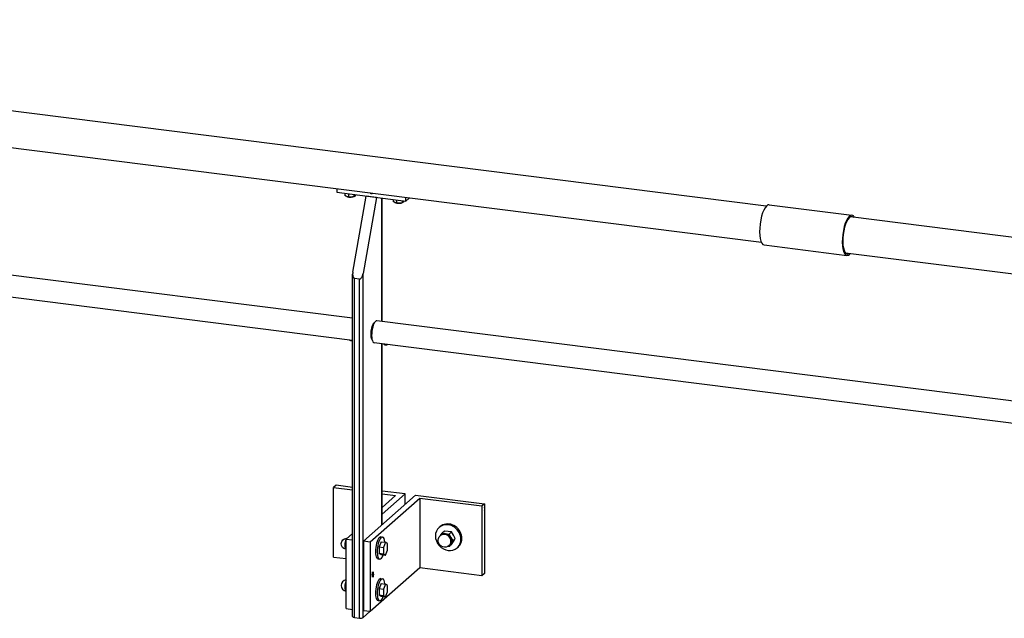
# Model space of a CAD drawing. Header units: millimetres. Extents: x 4464 to 5058, y 2900 to 3320.
# Tile 91 of 110: x 4912 to 4945, y 3244 to 3264. Entities that reach past the tile are written whole.
import ezdxf

# ---------------------------------------------------------------- set-up
doc = ezdxf.new("R2010")
doc.units = ezdxf.units.MM
doc.linetypes.add('STRICHPUNKT2', pattern=[18.5, 10, -4, 0.5, -4])
doc.layers.get('0').update_dxf_attribs({"linetype": 'CONTINUOUS'})
doc.layers.add('LE_ALL', color=7, linetype='CONTINUOUS', lineweight=50)
doc.layers.add('LE_GREEN', color=3, linetype='CONTINUOUS')
doc.layers.add('LE_RED', color=1, linetype='CONTINUOUS')

# ---------------------------------------------------------------- blocks, each defined once
blk = doc.blocks.new('BALUSTER PROFIEL 80X15 R4_00775', base_point=(4923.563, 3253.58))
for p, q in [((4922.831, 3255.302), (4923.282, 3257.885)), ((4923.633, 3257.841), (4923.182, 3255.258)), ((4923.633, 3257.841), (4923.282, 3257.885)), ((4923.819, 3253.628), (4923.819, 3257.818)), ((4923.825, 3253.628), (4923.825, 3257.817)), ((4922.825, 3243.617), (4922.825, 3255.23)), ((4923.182, 3243.584), (4923.182, 3255.258)), ((4923.053, 3255.067), (4922.89, 3255.088)), ((4922.89, 3243.586), (4922.89, 3255.088)), ((4923.053, 3243.565), (4923.053, 3255.067)), ((4923.819, 3246.727), (4923.819, 3252.872)), ((4923.825, 3246.732), (4923.825, 3252.872)), ((4922.89, 3243.586), (4923.053, 3243.565)), ((4923.182, 3243.584), (4923.413, 3243.788))]:
    blk.add_line(p, q)
for centre, major_axis, ratio, start_param, end_param in [((4922.925, 3255.29), (-0.038, -0.202), 0.457637, 4.739885, 5.101252), ((4922.925, 3255.29), (-0.038, -0.202), 0.457637, 5.101252, 6.310682), ((4923.089, 3255.27), (-0.038, -0.202), 0.457637, 0.027496, 1.598293), ((4923.545, 3253.285), (-0.037, -0.298), 0.333333, 3.325293, 6.099484), ((4922.925, 3243.617), (0.1, 0), 0.333333, 3.141593, 4.351022), ((4923.089, 3243.596), (0.1, 0), 0.333333, 4.351022, 5.921818)]:
    blk.add_ellipse(centre, major_axis=major_axis, ratio=ratio, start_param=start_param, end_param=end_param)
blk = doc.blocks.new('BALUSTER PROFIEL 80X15 R4_00774')
blk.add_blockref('BALUSTER PROFIEL 80X15 R4_00775', (4923.563, 3253.58))
blk = doc.blocks.new('Hoeklijn 200x100x10_00778', base_point=(4923.825, 3247.086))
for p, q in [((4922.27, 3248.071), (4922.181, 3247.993)), ((4922.181, 3247.993), (4922.825, 3247.912)), ((4922.181, 3245.636), (4922.181, 3247.993)), ((4922.825, 3248.001), (4922.27, 3248.071)), ((4924.608, 3247.776), (4923.825, 3247.875)), ((4923.825, 3247.786), (4924.286, 3247.728)), ((4923.825, 3247.086), (4924.608, 3247.776)), ((4924.286, 3247.728), (4923.825, 3247.322)), ((4924.608, 3247.423), (4924.608, 3247.776)), ((4922.825, 3246.44), (4922.606, 3246.247)), ((4922.606, 3246.247), (4922.825, 3246.219)), ((4922.606, 3243.89), (4922.606, 3246.247)), ((4922.181, 3245.636), (4922.606, 3245.582)), ((4922.606, 3243.89), (4922.825, 3243.862))]:
    blk.add_line(p, q)
blk = doc.blocks.new('Hoeklijn 200x100x10_00777')
blk.add_blockref('Hoeklijn 200x100x10_00778', (4923.825, 3247.086))
blk = doc.blocks.new('Hoeklijn 200x100x10_00780', base_point=(4923.506, 3244.981))
for p, q in [((4923.191, 3246.173), (4924.959, 3247.732)), ((4925.104, 3247.625), (4923.425, 3246.144)), ((4924.959, 3247.732), (4927.297, 3247.437)), ((4925.104, 3247.625), (4925.104, 3245.268)), ((4927.209, 3247.36), (4925.104, 3247.625)), ((4927.297, 3247.437), (4927.209, 3247.36)), ((4927.209, 3247.36), (4927.209, 3245.003)), ((4923.425, 3246.144), (4923.425, 3243.787)), ((4925.104, 3245.268), (4923.425, 3243.787)), ((4927.209, 3245.003), (4925.104, 3245.268)), ((4923.425, 3243.787), (4923.191, 3243.816))]:
    blk.add_line(p, q)
for points in [[(4927.297, 3247.437), (4927.297, 3245.08), (4927.209, 3245.003)], [(4923.425, 3246.144), (4923.191, 3246.173), (4923.191, 3243.816)]]:
    blk.add_lwpolyline(points)
for start_param, end_param in [(3.141593, 6.283185), (0, 3.141593)]:
    blk.add_ellipse((4923.513, 3245.043), major_axis=(-0.0078, -0.062), ratio=0.333333, start_param=start_param, end_param=end_param)
blk = doc.blocks.new('_00782', base_point=(4923.493, 3245.046))
at = {"layer": 'LE_ALL', "color": 1, "linetype": 'STRICHPUNKT2'}
for p, q in [((4923.513, 3245.043), (4923.48, 3245.014)), ((4923.493, 3245.046), (4923.543, 3245.039)), ((4923.513, 3245.043), (4923.513, 3245.131)), ((4923.513, 3245.043), (4923.546, 3245.072)), ((4923.513, 3245.043), (4923.513, 3244.955))]:
    blk.add_line(p, q, dxfattribs=at)
blk = doc.blocks.new('_00781')
blk.add_blockref('_00782', (4923.493, 3245.046))
blk = doc.blocks.new('Hoeklijn 200x100x10_00779')
for name, p in [('Hoeklijn 200x100x10_00780', (4923.506, 3244.981)), ('_00781', (0, 0))]:
    blk.add_blockref(name, p)
blk = doc.blocks.new('Precisie buis 22x3_00784', base_point=(4923.553, 3253.561))
for p, q in [((4923.553, 3253.561), (4923.539, 3253.563)), ((4923.484, 3253.015), (4923.471, 3253.017))]:
    blk.add_line(p, q)
blk = doc.blocks.new('Precisie buis 22x3_00783')
blk.add_blockref('Precisie buis 22x3_00784', (4923.553, 3253.561))
blk = doc.blocks.new('153.1.100 100 x 5 50 x 47 PM6_00786', base_point=(4924.627, 3257.716))
for p, q in [((4923.415, 3257.984), (4923.5, 3257.973)), ((4924.627, 3257.716), (4924.627, 3257.832)), ((4924.742, 3257.817), (4924.627, 3257.716))]:
    blk.add_line(p, q)
blk.add_lwpolyline([(4922.288, 3258.126), (4922.288, 3258.011), (4924.627, 3257.716)])
blk = doc.blocks.new('_00788', base_point=(4923.455, 3257.979))
at = {"layer": 'LE_ALL', "color": 1, "linetype": 'STRICHPUNKT2'}
blk.add_line((4923.455, 3257.979), (4923.428, 3257.955), dxfattribs=at)
blk = doc.blocks.new('_00787')
blk.add_blockref('_00788', (4923.455, 3257.979))
blk = doc.blocks.new('153.1.100 100 x 5 50 x 47 PM6_00785')
for name, p in [('153.1.100 100 x 5 50 x 47 PM6_00786', (4924.627, 3257.716)), ('_00787', (0, 0))]:
    blk.add_blockref(name, p)
blk = doc.blocks.new('Carrosseriering (ISO 7093)-M10_00792', base_point=(4923.84, 3246.31))
for p, q in [((4923.781, 3246.317), (4923.84, 3246.31)), ((4923.687, 3245.573), (4923.746, 3245.566))]:
    blk.add_line(p, q)
at = {"layer": 'LE_GREEN'}
for centre, start_param, end_param in [((4923.734, 3245.945), 3.141593, 6.283185), ((4923.793, 3245.938), 3.141593, 6.283185), ((4923.793, 3245.938), 2.184704, 3.141593), ((4923.793, 3245.938), 0, 0.956889)]:
    blk.add_ellipse(centre, major_axis=(-0.047, -0.372), ratio=0.333333, start_param=start_param, end_param=end_param, dxfattribs=at)
blk = doc.blocks.new('Carrosseriering (ISO 7093)-M10_00791')
blk.add_blockref('Carrosseriering (ISO 7093)-M10_00792', (4923.84, 3246.31))
blk = doc.blocks.new('Hoge dopmoer (DIN 1587)-M10_00794', base_point=(4922.6, 3245.899))
blk.add_lwpolyline([(4922.6, 3245.899, -0.939221), (4922.623, 3246.273, -0.015668), (4922.635, 3246.272)], format="xyb")
blk.add_ellipse((4922.623, 3246.085), major_axis=(-0.023, -0.186), ratio=0.333333, start_param=3.762957, end_param=6.283185)
blk = doc.blocks.new('Hoge dopmoer (DIN 1587)-M10_00793')
blk.add_blockref('Hoge dopmoer (DIN 1587)-M10_00794', (4922.6, 3245.899))
blk = doc.blocks.new('Zeskant tapbout-M10x50 (DIN 933)_00796', base_point=(4923.722, 3245.984))
for p, q in [((4923.793, 3246.155), (4923.942, 3246.137)), ((4923.722, 3245.984), (4923.872, 3245.965)), ((4923.942, 3246.137), (4923.872, 3245.965)), ((4923.722, 3245.766), (4923.793, 3245.72)), ((4923.793, 3245.72), (4923.942, 3245.701))]:
    blk.add_line(p, q)
for points in [[(4923.793, 3246.155), (4923.722, 3245.984), (4923.722, 3245.766), (4923.872, 3245.748)], [(4923.872, 3245.965), (4923.872, 3245.748), (4923.942, 3245.701)], [(4923.942, 3245.701), (4924.013, 3245.872), (4924.013, 3246.09), (4923.942, 3246.137)]]:
    blk.add_lwpolyline(points)
blk = doc.blocks.new('Zeskant tapbout-M10x50 (DIN 933)_00795')
blk.add_blockref('Zeskant tapbout-M10x50 (DIN 933)_00796', (4923.722, 3245.984))
blk = doc.blocks.new('Montage hoeklijn aan baluster_00790')
for name in ['Hoge dopmoer (DIN 1587)-M10_00793', 'Carrosseriering (ISO 7093)-M10_00791', 'Zeskant tapbout-M10x50 (DIN 933)_00795']:
    blk.add_blockref(name, (0, 0))
blk = doc.blocks.new('Carrosseriering (ISO 7093)-M10_00799', base_point=(4923.84, 3244.896))
for p, q in [((4923.781, 3244.903), (4923.84, 3244.896)), ((4923.687, 3244.159), (4923.746, 3244.151))]:
    blk.add_line(p, q)
at = {"layer": 'LE_GREEN'}
for centre, start_param, end_param in [((4923.734, 3244.531), 3.141593, 6.283185), ((4923.793, 3244.523), 3.141593, 6.283185), ((4923.793, 3244.523), 2.184704, 3.141593), ((4923.793, 3244.523), 0, 0.956889)]:
    blk.add_ellipse(centre, major_axis=(-0.047, -0.372), ratio=0.333333, start_param=start_param, end_param=end_param, dxfattribs=at)
blk = doc.blocks.new('Carrosseriering (ISO 7093)-M10_00798')
blk.add_blockref('Carrosseriering (ISO 7093)-M10_00799', (4923.84, 3244.896))
blk = doc.blocks.new('Hoge dopmoer (DIN 1587)-M10_00801', base_point=(4922.6, 3244.485))
blk.add_arc((4922.623, 3244.671), 0.188, 95.2148, -97.1808)
blk.add_ellipse((4922.623, 3244.671), major_axis=(-0.023, -0.186), ratio=0.333333, start_param=3.762957, end_param=6.283185)
blk = doc.blocks.new('Hoge dopmoer (DIN 1587)-M10_00800')
blk.add_blockref('Hoge dopmoer (DIN 1587)-M10_00801', (4922.6, 3244.485))
blk = doc.blocks.new('Zeskant tapbout-M10x50 (DIN 933)_00803', base_point=(4923.722, 3244.57))
for p, q in [((4923.722, 3244.57), (4923.872, 3244.551)), ((4923.793, 3244.741), (4923.942, 3244.722)), ((4923.942, 3244.722), (4923.872, 3244.551)), ((4923.722, 3244.352), (4923.793, 3244.306)), ((4923.793, 3244.306), (4923.942, 3244.287))]:
    blk.add_line(p, q)
for points in [[(4923.793, 3244.741), (4923.722, 3244.57), (4923.722, 3244.352), (4923.872, 3244.333)], [(4923.872, 3244.551), (4923.872, 3244.333), (4923.942, 3244.287)], [(4923.942, 3244.287), (4924.013, 3244.458), (4924.013, 3244.676), (4923.942, 3244.722)]]:
    blk.add_lwpolyline(points)
blk = doc.blocks.new('Zeskant tapbout-M10x50 (DIN 933)_00802')
blk.add_blockref('Zeskant tapbout-M10x50 (DIN 933)_00803', (4923.722, 3244.57))
blk = doc.blocks.new('Montage hoeklijn aan baluster_00797')
for name in ['Hoge dopmoer (DIN 1587)-M10_00800', 'Carrosseriering (ISO 7093)-M10_00798', 'Zeskant tapbout-M10x50 (DIN 933)_00802']:
    blk.add_blockref(name, (0, 0))
blk = doc.blocks.new('Carrosseriering M12 (ISO 7093 _ DIN 9021)_00807', base_point=(4926.404, 3245.974))
for p, q in [((4925.763, 3246.642), (4925.792, 3246.668)), ((4926.375, 3245.948), (4926.404, 3245.974))]:
    blk.add_line(p, q)
for centre, start_param, end_param in [((4926.098, 3246.321), 0, 3.141593), ((4926.069, 3246.295), 3.141593, 6.283185), ((4926.069, 3246.295), 6.283185, 9.424778)]:
    blk.add_ellipse(centre, major_axis=(0.306, -0.347), ratio=0.881917, start_param=start_param, end_param=end_param)
blk = doc.blocks.new('Carrosseriering M12 (ISO 7093 _ DIN 9021)_00806')
blk.add_blockref('Carrosseriering M12 (ISO 7093 _ DIN 9021)_00807', (4926.404, 3245.974))
blk = doc.blocks.new('Hoge dopmoer (DIN 1587)-M12_00809', base_point=(4926.103, 3246.025))
for p, q in [((4925.944, 3246.52), (4925.862, 3246.448)), ((4926.069, 3246.507), (4925.944, 3246.52)), ((4926.187, 3246.489), (4926.069, 3246.507)), ((4925.832, 3246.386), (4925.805, 3246.363)), ((4925.812, 3246.369), (4925.862, 3246.448)), ((4925.862, 3246.448), (4925.981, 3246.429)), ((4925.981, 3246.429), (4926.105, 3246.417)), ((4926.227, 3246.19), (4926.163, 3246.088)), ((4926.187, 3246.065), (4926.251, 3246.166)), ((4926.309, 3246.262), (4926.227, 3246.19)), ((4926.251, 3246.166), (4926.309, 3246.262)), ((4926.105, 3245.993), (4926.062, 3245.996)), ((4926.163, 3246.088), (4926.105, 3245.993)), ((4926.187, 3246.065), (4926.105, 3245.993))]:
    blk.add_line(p, q)
blk.add_lwpolyline([(4926.309, 3246.262), (4926.251, 3246.378), (4926.187, 3246.489), (4926.105, 3246.417), (4926.163, 3246.3), (4926.227, 3246.19)])
blk.add_lwpolyline([(4926.129, 3246.049), (4926.103, 3246.025, -1), (4925.805, 3246.363)], format="xyb")
for centre, start_param, end_param in [((4925.954, 3246.194), 0, 3.141593), ((4925.981, 3246.217), 2.356194, 3.141593), ((4925.981, 3246.217), 1.308997, 2.356194), ((4925.981, 3246.217), 0.261799, 1.308997), ((4925.981, 3246.217), 0, 0.261799)]:
    blk.add_ellipse(centre, major_axis=(0.149, -0.169), ratio=0.881917, start_param=start_param, end_param=end_param)
blk = doc.blocks.new('Hoge dopmoer (DIN 1587)-M12_00808')
blk.add_blockref('Hoge dopmoer (DIN 1587)-M12_00809', (4926.103, 3246.025))
blk = doc.blocks.new('Draadstang-M12x140_00811', base_point=(4927.297, 3247.216))
blk.add_ellipse((4927.192, 3247.285), major_axis=(0.0843, -0.0956), ratio=0.881917, start_param=0.306148, end_param=1.264648)
blk = doc.blocks.new('Draadstang-M12x140_00810')
blk.add_blockref('Draadstang-M12x140_00811', (4927.297, 3247.216))
blk = doc.blocks.new('Montage baluster_00804')
for name in ['Draadstang-M12x140_00810', 'Carrosseriering M12 (ISO 7093 _ DIN 9021)_00806', 'Hoge dopmoer (DIN 1587)-M12_00808']:
    blk.add_blockref(name, (0, 0))
blk = doc.blocks.new('Zeskant tapbout-M8x16 (DIN 933)_00821', base_point=(4922.935, 3257.925))
for p, q in [((4922.564, 3257.976), (4922.564, 3257.905)), ((4922.621, 3257.868), (4922.564, 3257.905)), ((4922.683, 3257.856), (4922.624, 3257.867)), ((4922.683, 3257.961), (4922.683, 3257.856)), ((4922.776, 3257.848), (4922.683, 3257.856)), ((4922.868, 3257.938), (4922.868, 3257.867))]:
    blk.add_line(p, q)
blk.add_lwpolyline([(4922.935, 3257.925), (4922.902, 3257.882), (4922.884, 3257.871), (4922.868, 3257.867), (4922.776, 3257.848)])
for start_param, end_param in [(3.827423, 4.874621), (4.874621, 5.624127)]:
    blk.add_ellipse((4922.75, 3257.901), major_axis=(0.163, 0), ratio=0.333333, start_param=start_param, end_param=end_param)
blk = doc.blocks.new('Zeskant tapbout-M8x16 (DIN 933)_00820')
blk.add_blockref('Zeskant tapbout-M8x16 (DIN 933)_00821', (4922.935, 3257.925))
blk = doc.blocks.new('Montage handregel_00819')
blk.add_blockref('Zeskant tapbout-M8x16 (DIN 933)_00820', (0, 0))
blk = doc.blocks.new('Zeskant tapbout-M8x16 (DIN 933)_00824', base_point=(4924.572, 3257.719))
for p, q in [((4924.201, 3257.77), (4924.201, 3257.699)), ((4924.258, 3257.662), (4924.201, 3257.699)), ((4924.32, 3257.65), (4924.261, 3257.661)), ((4924.32, 3257.755), (4924.32, 3257.65)), ((4924.413, 3257.642), (4924.32, 3257.65)), ((4924.505, 3257.731), (4924.505, 3257.66))]:
    blk.add_line(p, q)
blk.add_lwpolyline([(4924.572, 3257.719), (4924.539, 3257.676), (4924.521, 3257.664), (4924.505, 3257.66), (4924.413, 3257.642)])
for start_param, end_param in [(3.827423, 4.874621), (4.874621, 5.624127)]:
    blk.add_ellipse((4924.387, 3257.695), major_axis=(0.163, 0), ratio=0.333333, start_param=start_param, end_param=end_param)
blk = doc.blocks.new('Zeskant tapbout-M8x16 (DIN 933)_00823')
blk.add_blockref('Zeskant tapbout-M8x16 (DIN 933)_00824', (4924.572, 3257.719))
blk = doc.blocks.new('Montage handregel_00822')
blk.add_blockref('Zeskant tapbout-M8x16 (DIN 933)_00823', (0, 0))
blk = doc.blocks.new('Montage_00789')
for name in ['Montage handregel_00819', 'Montage handregel_00822', 'Montage baluster_00804', 'Montage hoeklijn aan baluster_00790', 'Montage hoeklijn aan baluster_00797']:
    blk.add_blockref(name, (0, 0))
blk = doc.blocks.new('Tussen baluster_00773')
for name in ['153.1.100 100 x 5 50 x 47 PM6_00785', 'Montage_00789', 'BALUSTER PROFIEL 80X15 R4_00774', 'Precisie buis 22x3_00783', 'Hoeklijn 200x100x10_00777', 'Hoeklijn 200x100x10_00779']:
    blk.add_blockref(name, (0, 0))
blk = doc.blocks.new('HANDREGEL PROFIEL 50X47_02206', base_point=(4988.318, 3249.807))
for p, q in [((4990.045, 3250.84), (4939.729, 3257.179)), ((4988.318, 3249.807), (4939.561, 3255.95))]:
    blk.add_line(p, q)
for start_param, end_param in [(0.997414, 2.144179), (5.285766, 7.280599)]:
    blk.add_ellipse((4989.76, 3250.246), major_axis=(0.788, 0.243), ratio=0.699056, start_param=start_param, end_param=end_param)
blk = doc.blocks.new('HANDREGEL PROFIEL 50X47_02205')
blk.add_blockref('HANDREGEL PROFIEL 50X47_02206', (4988.318, 3249.807))
blk = doc.blocks.new('HANDREGEL PROFIEL 50X47_02208', base_point=(4886.689, 3263.862))
for p, q in [((4936.869, 3257.539), (4886.689, 3263.862)), ((4936.708, 3256.309), (4887.029, 3262.568))]:
    blk.add_line(p, q)
for start_param, end_param in [(2.929577, 3.353608), (0.212016, 2.929577)]:
    blk.add_ellipse((4886.818, 3263.215), major_axis=(0.197, -0.641), ratio=0.476834, start_param=start_param, end_param=end_param)
blk = doc.blocks.new('HANDREGEL PROFIEL 50X47_02207')
blk.add_blockref('HANDREGEL PROFIEL 50X47_02208', (4886.689, 3263.862))
blk = doc.blocks.new('Handregel_02204')
for name in ['HANDREGEL PROFIEL 50X47_02207', 'HANDREGEL PROFIEL 50X47_02205']:
    blk.add_blockref(name, (0, 0))
blk = doc.blocks.new('Precisie buis 30x3_02364', base_point=(4923.556, 3252.905))
for p, q in [((4952.267, 3250.044), (4923.65, 3253.65)), ((4952.267, 3249.288), (4923.556, 3252.905))]:
    blk.add_line(p, q)
blk.add_ellipse((4923.603, 3253.278), major_axis=(-0.047, -0.372), ratio=0.333333, start_param=3.141593, end_param=6.283185)
blk = doc.blocks.new('Precisie buis 30x3_02363')
blk.add_blockref('Precisie buis 30x3_02364', (4923.556, 3252.905))
blk = doc.blocks.new('Stelschroef (DIN 913 - ISO 4026)-M6x5_02367', base_point=(4923.904, 3252.843))
at = {"layer": 'LE_RED'}
blk.add_ellipse((4923.954, 3252.856), major_axis=(0.0625, 0), ratio=0.333333, start_param=3.800651, end_param=5.658796, dxfattribs=at)
blk = doc.blocks.new('GEWINDE_02369', base_point=(4923.895, 3252.848))
for p, q in [((4923.895, 3252.848), (4923.904, 3252.843)), ((4924.013, 3252.848), (4924.003, 3252.843))]:
    blk.add_line(p, q)
for start_param, end_param in [(3.141593, 3.800651), (3.800651, 5.624127)]:
    blk.add_ellipse((4923.954, 3252.863), major_axis=(0.075, 0), ratio=0.333333, start_param=start_param, end_param=end_param)
at = {"layer": 'LE_RED'}
for start_param, end_param in [(3.141593, 3.800651), (3.800651, 5.624127)]:
    blk.add_ellipse((4923.954, 3252.856), major_axis=(0.0625, 0), ratio=0.333333, start_param=start_param, end_param=end_param, dxfattribs=at)
blk = doc.blocks.new('GEWINDE_02368')
blk.add_blockref('GEWINDE_02369', (4923.895, 3252.848))
blk = doc.blocks.new('Stelschroef (DIN 913 - ISO 4026)-M6x5_02366')
for name, p in [('GEWINDE_02368', (0, 0)), ('Stelschroef (DIN 913 - ISO 4026)-M6x5_02367', (4923.904, 3252.843))]:
    blk.add_blockref(name, p)
blk = doc.blocks.new('Stelschroef (DIN 913 - ISO 4026)-M6x5_02371', base_point=(4952.177, 3249.281))
at = {"layer": 'LE_RED'}
blk.add_ellipse((4952.227, 3249.294), major_axis=(0.0625, 0), ratio=0.333333, start_param=3.800651, end_param=5.415056, dxfattribs=at)
blk = doc.blocks.new('GEWINDE_02373', base_point=(4952.167, 3249.286))
blk.add_line((4952.167, 3249.286), (4952.177, 3249.281))
for start_param, end_param in [(3.141593, 3.800651), (3.800651, 5.281099)]:
    blk.add_ellipse((4952.227, 3249.301), major_axis=(0.075, 0), ratio=0.333333, start_param=start_param, end_param=end_param)
at = {"layer": 'LE_RED'}
for start_param, end_param in [(3.141593, 3.800651), (3.800651, 5.415056)]:
    blk.add_ellipse((4952.227, 3249.294), major_axis=(0.0625, 0), ratio=0.333333, start_param=start_param, end_param=end_param, dxfattribs=at)
blk = doc.blocks.new('GEWINDE_02372')
blk.add_blockref('GEWINDE_02373', (4952.167, 3249.286))
blk = doc.blocks.new('Stelschroef (DIN 913 - ISO 4026)-M6x5_02370')
for name, p in [('GEWINDE_02372', (0, 0)), ('Stelschroef (DIN 913 - ISO 4026)-M6x5_02371', (4952.177, 3249.281))]:
    blk.add_blockref(name, p)
blk = doc.blocks.new('Montage_02365')
for name in ['Stelschroef (DIN 913 - ISO 4026)-M6x5_02366', 'Stelschroef (DIN 913 - ISO 4026)-M6x5_02370']:
    blk.add_blockref(name, (0, 0))
blk = doc.blocks.new('Sierregel_02362')
for name in ['Precisie buis 30x3_02363', 'Montage_02365']:
    blk.add_blockref(name, (0, 0))
blk = doc.blocks.new('Precisie buis 30x3_02384', base_point=(4887.44, 3258.212))
for p, q in [((4887.44, 3258.212), (4893.383, 3257.463)), ((4887.44, 3257.456), (4893.383, 3256.707)), ((4894.103, 3257.372), (4922.825, 3253.754)), ((4894.01, 3256.628), (4922.825, 3252.998))]:
    blk.add_line(p, q)
blk = doc.blocks.new('Precisie buis 30x3_02383')
blk.add_blockref('Precisie buis 30x3_02384', (4887.44, 3258.212))
blk = doc.blocks.new('Stelschroef (DIN 913 - ISO 4026)-M6x5_02387', base_point=(4922.735, 3252.991))
at = {"layer": 'LE_RED'}
blk.add_ellipse((4922.785, 3253.004), major_axis=(0.0625, 0), ratio=0.333333, start_param=3.800651, end_param=5.415056, dxfattribs=at)
blk = doc.blocks.new('GEWINDE_02389', base_point=(4922.725, 3252.995))
blk.add_line((4922.725, 3252.995), (4922.735, 3252.991))
for start_param, end_param in [(3.141593, 3.800651), (3.800651, 5.281099)]:
    blk.add_ellipse((4922.785, 3253.01), major_axis=(0.075, 0), ratio=0.333333, start_param=start_param, end_param=end_param)
at = {"layer": 'LE_RED'}
for start_param, end_param in [(3.141593, 3.800651), (3.800651, 5.415056)]:
    blk.add_ellipse((4922.785, 3253.004), major_axis=(0.0625, 0), ratio=0.333333, start_param=start_param, end_param=end_param, dxfattribs=at)
blk = doc.blocks.new('GEWINDE_02388')
blk.add_blockref('GEWINDE_02389', (4922.725, 3252.995))
blk = doc.blocks.new('Stelschroef (DIN 913 - ISO 4026)-M6x5_02386')
for name, p in [('GEWINDE_02388', (0, 0)), ('Stelschroef (DIN 913 - ISO 4026)-M6x5_02387', (4922.735, 3252.991))]:
    blk.add_blockref(name, p)
blk = doc.blocks.new('Stelschroef (DIN 913 - ISO 4026)-M6x5_02391', base_point=(4887.914, 3257.378))
at = {"layer": 'LE_RED'}
blk.add_ellipse((4887.964, 3257.391), major_axis=(0.0625, 0), ratio=0.333333, start_param=3.800651, end_param=5.658796, dxfattribs=at)
blk = doc.blocks.new('GEWINDE_02393', base_point=(4887.905, 3257.382))
for p, q in [((4887.905, 3257.382), (4887.914, 3257.378)), ((4888.023, 3257.382), (4888.013, 3257.378))]:
    blk.add_line(p, q)
for start_param, end_param in [(3.141593, 3.800651), (3.800651, 5.624127)]:
    blk.add_ellipse((4887.964, 3257.397), major_axis=(0.075, 0), ratio=0.333333, start_param=start_param, end_param=end_param)
at = {"layer": 'LE_RED'}
for start_param, end_param in [(3.141593, 3.800651), (3.800651, 5.624127)]:
    blk.add_ellipse((4887.964, 3257.391), major_axis=(0.0625, 0), ratio=0.333333, start_param=start_param, end_param=end_param, dxfattribs=at)
blk = doc.blocks.new('GEWINDE_02392')
blk.add_blockref('GEWINDE_02393', (4887.905, 3257.382))
blk = doc.blocks.new('Stelschroef (DIN 913 - ISO 4026)-M6x5_02390')
for name, p in [('GEWINDE_02392', (0, 0)), ('Stelschroef (DIN 913 - ISO 4026)-M6x5_02391', (4887.914, 3257.378))]:
    blk.add_blockref(name, p)
blk = doc.blocks.new('Montage_02385')
for name in ['Stelschroef (DIN 913 - ISO 4026)-M6x5_02390', 'Stelschroef (DIN 913 - ISO 4026)-M6x5_02386']:
    blk.add_blockref(name, (0, 0))
blk = doc.blocks.new('Sierregel_02382')
for name in ['Precisie buis 30x3_02383', 'Montage_02385']:
    blk.add_blockref(name, (0, 0))
blk = doc.blocks.new('Sierregels_02235')
for name in ['Sierregel_02382', 'Sierregel_02362']:
    blk.add_blockref(name, (0, 0))
blk = doc.blocks.new('Precisie buis 55x2_02439', base_point=(4939.613, 3255.921))
for p, q in [((4936.972, 3257.59), (4939.778, 3257.236)), ((4936.8, 3256.225), (4939.606, 3255.872))]:
    blk.add_line(p, q)
for centre, major_axis, start_param, end_param in [((4936.886, 3256.907), (-0.086, -0.682), 3.141593, 6.283185), ((4939.692, 3256.554), (-0.086, -0.682), 3.141593, 6.283185), ((4939.692, 3256.554), (-0.08, -0.632), 3.141593, 6.283185), ((4939.692, 3256.554), (-0.08, -0.632), 2.943238, 3.141593), ((4939.692, 3256.554), (-0.086, -0.682), 2.711893, 3.141593), ((4939.692, 3256.554), (-0.086, -0.682), 0, 0.461605), ((4939.692, 3256.554), (-0.08, -0.632), 6.283185, 6.546389)]:
    blk.add_ellipse(centre, major_axis=major_axis, ratio=0.333333, start_param=start_param, end_param=end_param)
blk = doc.blocks.new('Precisie buis 55x2_02438')
blk.add_blockref('Precisie buis 55x2_02439', (4939.613, 3255.921))
blk = doc.blocks.new('Koppeling handregel_02437')
blk.add_blockref('Precisie buis 55x2_02438', (0, 0))
blk = doc.blocks.new('Losse delen_02424')
blk.add_blockref('Koppeling handregel_02437', (0, 0))
blk = doc.blocks.new('_A3D0205_00030')
for name in ['Losse delen_02424', 'Handregel_02204', 'Sierregels_02235', 'Tussen baluster_00773']:
    blk.add_blockref(name, (0, 0))
blk = doc.blocks.new('_ANS0205_00029')
blk.add_blockref('_A3D0205_00030', (0, 0))

msp = doc.modelspace()

# ---------------------------------------------------------------- block references
msp.add_blockref('_ANS0205_00029', (0, 0))

doc.saveas('drawing.dxf')
